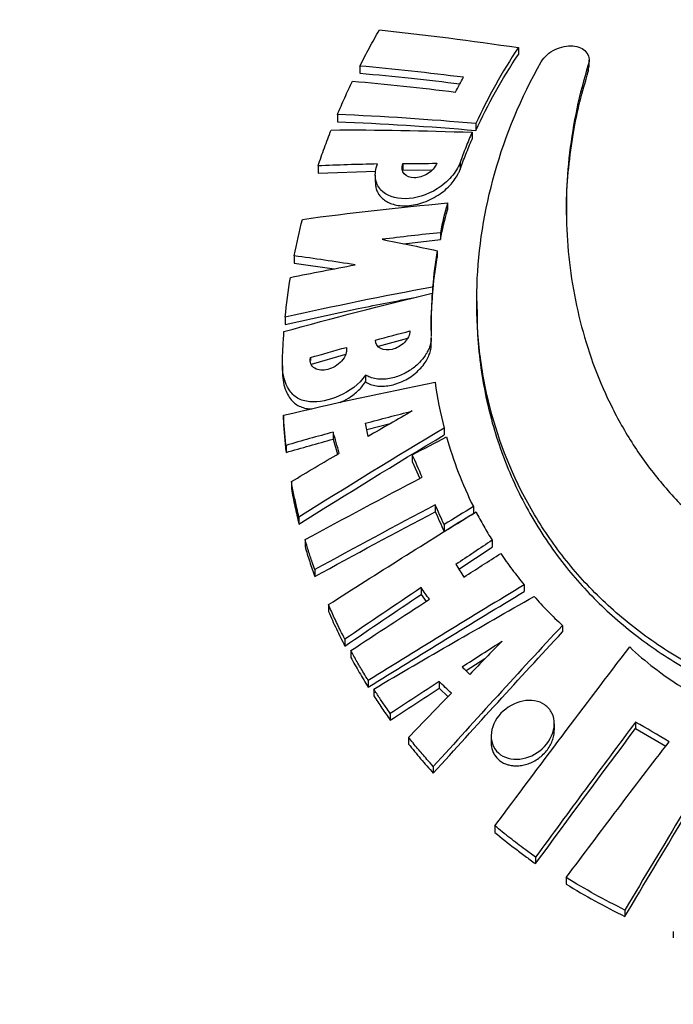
# Model space of a CAD drawing. Header units: millimetres. Extents: x 10 to 412, y 8 to 584.
# Tile 82 of 88: x 313 to 324, y 467 to 483. Entities that reach past the tile are written whole.
import ezdxf

# ---------------------------------------------------------------- set-up
doc = ezdxf.new("R2010")
doc.units = ezdxf.units.MM
doc.layers.add('DETAIL', color=3, linetype='Continuous')
doc.layers.add('DIMENSIONS', color=2, linetype='Continuous')
doc.layers.add('OUTLINE', color=7, linetype='Continuous', lineweight=25)
doc.styles.add('SLDTEXTSTYLE0', font='TXT', dxfattribs={"width": 0.75})
doc.dimstyles.new('SLDDIMSTYLE4', dxfattribs={"dimtxt": 3.5, "dimasz": 2, "dimexe": 0, "dimexo": 0.0625, "dimgap": 0.875, "dimtad": 1, "dimrnd": 1e-09, "dimzin": 12, "dimdsep": 46, "dimtxsty": 'SLDTEXTSTYLE0', "dimsah": 1, "dimcen": 0.09, "dimadec": 0, "dimazin": 3, "dimtol": 1, "dimtp": 1.5, "dimtm": 1.5, "dimtfac": 1, "dimtofl": 0, "dimtmove": 0, "dimatfit": 3, "dimfxl": 0, "dimfrac": 2, "dimtolj": 1, "dimarcsym": 0})

# ---------------------------------------------------------------- blocks, each defined once
blk = doc.blocks.new('_D_4')
at = {"layer": 'DIMENSIONS'}
for p, q in [((316.213, 571.805), (257.7, 571.805)), ((259.7, 324.805), (259.7, 571.805)), ((297.725, 324.805), (257.7, 324.805))]:
    blk.add_line(p, q, dxfattribs=at)
for points in [[(259.7, 571.805), (259.2, 569.805), (260.2, 569.805)], [(259.7, 324.805), (260.2, 326.805), (259.2, 326.805)]]:
    blk.add_solid(points, dxfattribs=at)
at = {"layer": 'DIMENSIONS', "attachment_point": 1, "rotation": 90, "style": 'SLDTEXTSTYLE0'}
for s, insert, char_height in [('±1,50', (256.2, 448.683), 2.5), ('247', (255.188, 439.632), 3.5)]:
    blk.add_mtext(s, dxfattribs=dict(at, insert=insert, char_height=char_height))

msp = doc.modelspace()

# ---------------------------------------------------------------- linework, layer by layer
at = {"layer": 'DETAIL'}
for p, q in [((322.12191, 482.36185), (322.12191, 482.25032)), ((319.99702, 480.74215), (319.99702, 480.62768))]:
    msp.add_line(p, q, dxfattribs=at)
at = {"layer": 'OUTLINE'}
for p, q in [((320.96291, 482.64581), (320.96291, 482.53284)), ((318.33652, 482.34077), (318.33652, 482.22328)), ((322.12191, 482.25032), (322.13009, 482.32693)), ((322.13425, 482.32664), (322.13425, 482.4389)), ((317.965, 481.53725), (317.965, 481.41888)), ((320.26018, 481.38825), (320.26018, 481.27415)), ((320.19557, 481.2428), (320.19557, 481.12861)), ((317.64414, 480.68719), (317.64414, 480.56822)), ((319.04928, 480.72543), (319.04928, 480.60929)), ((317.64414, 480.56822), (318.59983, 480.60038)), ((318.59239, 480.53561), (318.59239, 480.41828)), ((319.52832, 480.61359), (319.04928, 480.60929)), ((319.78655, 480.07211), (319.78655, 479.95741)), ((319.67084, 479.58027), (319.67084, 479.46552)), ((319.06598, 479.3955), (319.67084, 479.46552)), ((319.61627, 479.2813), (319.61627, 479.16654)), ((317.24938, 479.1967), (317.24938, 479.07746)), ((317.24938, 479.07746), (317.91288, 478.98027)), ((319.53466, 478.57592), (319.53466, 478.46131)), ((319.53466, 478.56228), (319.54239, 478.5638)), ((319.54239, 478.67843), (319.54239, 478.5638)), ((320.27338, 478.4523), (320.27338, 478.33864)), ((317.10013, 478.17944), (317.10013, 478.06053)), ((319.12577, 477.82731), (318.63956, 477.69664)), ((319.52069, 477.73157), (319.52069, 477.846)), ((318.11276, 477.68074), (318.11276, 477.60657)), ((317.51595, 477.51094), (317.51595, 477.46195)), ((318.09724, 477.5597), (317.5305, 477.39752)), ((317.05221, 477.37501), (317.05221, 477.25662)), ((318.42778, 477.22257), (318.42778, 477.10684)), ((317.06928, 476.55473), (317.06928, 476.43707)), ((317.89514, 476.27754), (317.89514, 476.1616)), ((318.84009, 476.41608), (318.45002, 476.31315)), ((319.7333, 476.34376), (319.7333, 476.23066)), ((317.89514, 476.1616), (317.96716, 475.9094)), ((317.1133, 476.05734), (317.1133, 475.94021)), ((319.20565, 475.9015), (319.20565, 475.78791)), ((319.20565, 475.78791), (319.32897, 475.50914)), ((317.20169, 475.45729), (317.20169, 475.34086)), ((319.58585, 475.07113), (319.58585, 474.95863)), ((320.21743, 475.04262), (320.21743, 474.93095)), ((317.32766, 474.86809), (317.32766, 474.75242)), ((319.7309, 474.74504), (319.7309, 474.63294)), ((317.42837, 474.49519), (317.42837, 474.38002)), ((320.52872, 474.48441), (320.52872, 474.37343)), ((319.97643, 474.00658), (320.52872, 474.37343)), ((317.58912, 473.99813), (317.58912, 473.88365)), ((319.35162, 473.70024), (319.35162, 473.58835)), ((321.05979, 473.74594), (321.05979, 473.63591)), ((319.35162, 473.58835), (319.43421, 473.47167)), ((317.81658, 473.4192), (317.81658, 473.30555)), ((321.69235, 473.07494), (321.69235, 472.96578)), ((318.08803, 472.84486), (318.08803, 472.73203)), ((318.18674, 472.65811), (318.18674, 472.54556)), ((320.40555, 472.51922), (320.0978, 472.32157)), ((318.47564, 472.16197), (318.47564, 472.05012)), ((319.65208, 472.14438), (319.65208, 472.03377)), ((319.65208, 472.03377), (319.79721, 471.89388)), ((318.56567, 472.02015), (318.56567, 471.90851)), ((318.84096, 471.61714), (318.84096, 471.50603)), ((321.55886, 471.33796), (321.55886, 471.44687)), ((322.905, 471.47336), (322.905, 471.36556)), ((319.14369, 471.21828), (319.14369, 471.10771)), ((320.51193, 471.24273), (320.51193, 471.13333)), ((322.905, 471.36556), (323.40375, 471.07259)), ((319.55346, 470.73725), (319.55346, 470.62727)), ((320.57528, 469.75541), (320.57528, 469.64643)), ((321.24806, 469.23658), (321.24806, 469.12798)), ((321.75654, 468.898), (321.75654, 468.78957)), ((322.7289, 468.36008), (322.7289, 468.25188)), ((323.53023, 468.00422), (323.53023, 467.8966))]:
    msp.add_line(p, q, dxfattribs=at)
for points, knots in [([(318.33652, 482.34077), (318.36214, 482.39139), (318.38815, 482.44192), (318.41454, 482.49235), (318.44093, 482.54277), (318.46771, 482.59309), (318.49488, 482.6433), (318.54874, 482.74285), (318.60413, 482.84196), (318.66103, 482.94054)], [0, 0, 0, 0, 0.000189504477, 0.000189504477, 0.000189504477, 0.000379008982, 0.000379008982, 0.000379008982, 0.000754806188, 0.000754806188, 0.000754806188, 0.000754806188]), ([(333.78614, 482.85392), (334.16711, 482.27386), (334.4592, 481.67027), (334.78362, 480.74515), (334.87275, 480.43208), (335.01147, 479.80545), (335.0607, 479.49426), (335.1211, 478.87614), (335.13225, 478.56921), (335.11679, 477.95939), (335.08998, 477.65533), (334.95201, 476.75667), (334.78625, 476.18391), (334.42375, 475.36024), (334.28372, 475.09166), (333.96167, 474.56691), (333.78086, 474.31317), (333.38301, 473.83086), (333.16529, 473.60114), (332.68897, 473.16686), (332.42857, 472.9622), (331.86933, 472.57999), (331.57226, 472.4038), (331.0981, 472.16485), (330.93528, 472.08944), (330.5994, 471.94794), (330.42544, 471.88156), (329.89727, 471.70133), (329.53515, 471.60526), (328.97641, 471.49965), (328.78757, 471.47089), (328.40443, 471.42696), (328.20889, 471.41178), (327.62486, 471.38842), (327.23901, 471.40184), (326.47405, 471.48437), (326.09117, 471.55474), (325.35876, 471.74428), (325.00751, 471.863), (324.33273, 472.14326), (324.01023, 472.3049), (323.41109, 472.6556), (323.13153, 472.84555), (322.60865, 473.25295), (322.3676, 473.47197), (321.92853, 473.93041), (321.7293, 474.17082), (321.36839, 474.67237), (321.20627, 474.93441), (320.77787, 475.74575), (320.57339, 476.30931), (320.37709, 477.19034), (320.33024, 477.49165), (320.27546, 478.09765), (320.26724, 478.40239), (320.29905, 479.32231), (320.39498, 479.94485), (320.74961, 481.1986), (321.00333, 481.81431), (321.34288, 482.41076)], [0, 0, 0, 0, 0.0625, 0.0625, 0.09375, 0.09375, 0.125, 0.125, 0.15625, 0.15625, 0.1875, 0.1875, 0.25, 0.25, 0.28125, 0.28125, 0.3125, 0.3125, 0.34375, 0.34375, 0.375, 0.375, 0.40625, 0.40625, 0.421875, 0.421875, 0.4375, 0.4375, 0.46875, 0.46875, 0.484375, 0.484375, 0.5, 0.5, 0.53125, 0.53125, 0.5625, 0.5625, 0.59375, 0.59375, 0.625, 0.625, 0.65625, 0.65625, 0.6875, 0.6875, 0.71875, 0.71875, 0.75, 0.75, 0.8125, 0.8125, 0.84375, 0.84375, 0.875, 0.875, 0.9375, 0.9375, 1, 1, 1, 1]), ([(321.34288, 482.41076), (321.39016, 482.4938), (321.47623, 482.56801), (321.66873, 482.6611), (321.77473, 482.68104), (321.95702, 482.66645), (322.03547, 482.63208), (322.13075, 482.52212), (322.14795, 482.44482), (322.12191, 482.36185)], [0, 0, 0, 0, 0.25, 0.25, 0.5, 0.5, 0.75, 0.75, 1, 1, 1, 1]), ([(322.12191, 482.36185), (321.96979, 481.87704), (321.86853, 481.39055), (321.75514, 480.41951), (321.74312, 479.93473), (321.79243, 479.20924), (321.82038, 478.9668), (321.89874, 478.48978), (321.9491, 478.25456), (322.13418, 477.5588), (322.30238, 477.10796), (322.63197, 476.45361), (322.75483, 476.23919), (323.03034, 475.81892), (323.18187, 475.61552), (323.51278, 475.22255), (323.69259, 475.03247), (324.08587, 474.66741), (324.30108, 474.49129), (324.7608, 474.16697), (325.00563, 474.01805), (325.53069, 473.75251), (325.81365, 473.63537), (326.39784, 473.4507), (326.70099, 473.38172), (327.3327, 473.29837), (327.64855, 473.28581), (328.27884, 473.31773), (328.59687, 473.36346), (329.20289, 473.50556), (329.49456, 473.60181), (330.05283, 473.83692), (330.31233, 473.97253), (330.7994, 474.27222), (331.02773, 474.43706), (331.66497, 474.96366), (332.01609, 475.34526), (332.46404, 475.95426), (332.60061, 476.1661), (332.84559, 476.59775), (332.95414, 476.81744), (333.24241, 477.48681), (333.38517, 477.94667), (333.53235, 478.65556), (333.57021, 478.89593), (333.62285, 479.37865), (333.63768, 479.6205), (333.6487, 480.34745), (333.61177, 480.83402), (333.44542, 481.80982), (333.31509, 482.30068), (333.13401, 482.77968)], [0, 0, 0, 0, 0.0625, 0.0625, 0.125, 0.125, 0.15625, 0.15625, 0.1875, 0.1875, 0.25, 0.25, 0.28125, 0.28125, 0.3125, 0.3125, 0.34375, 0.34375, 0.375, 0.375, 0.40625, 0.40625, 0.4375, 0.4375, 0.46875, 0.46875, 0.5, 0.5, 0.53125, 0.53125, 0.5625, 0.5625, 0.59375, 0.59375, 0.625, 0.625, 0.6875, 0.6875, 0.71875, 0.71875, 0.75, 0.75, 0.8125, 0.8125, 0.84375, 0.84375, 0.875, 0.875, 0.9375, 0.9375, 1, 1, 1, 1]), ([(318.33652, 482.22328), (318.62008, 482.19676), (319.16771, 482.14552), (319.72616, 482.07875), (319.99545, 482.04655)], [0, 0, 0, 0, 0.51779391, 1, 1, 1, 1]), ([(321.76275, 479.87096), (321.76142, 479.93705), (321.75619, 480.19724), (321.79124, 480.65429), (321.86595, 481.21414), (321.97498, 481.74748), (322.07294, 482.08271), (322.12191, 482.25032)], [0, 0, 0, 0, 0.08357523, 0.32902666, 0.57385558, 0.78693145, 1, 1, 1, 1]), ([(317.965, 481.53725), (317.98453, 481.58375), (318.00438, 481.63021), (318.02454, 481.67663), (318.0447, 481.72304), (318.06518, 481.76941), (318.08597, 481.81573), (318.12726, 481.90768), (318.16979, 481.99944), (318.21356, 482.09093)], [0, 0, 0, 0, 0.000171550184, 0.000171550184, 0.000171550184, 0.000343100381, 0.000343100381, 0.000343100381, 0.000683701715, 0.000683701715, 0.000683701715, 0.000683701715]), ([(317.64414, 480.68719), (317.66081, 480.73686), (317.67784, 480.78651), (317.69522, 480.83615), (317.7126, 480.88579), (317.73034, 480.93541), (317.74843, 480.98501), (317.78437, 481.08357), (317.82172, 481.18205), (317.86047, 481.28039)], [0, 0, 0, 0, 0.000182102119, 0.000182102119, 0.000182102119, 0.000364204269, 0.000364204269, 0.000364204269, 0.000726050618, 0.000726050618, 0.000726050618, 0.000726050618]), ([(320.19557, 481.2428), (320.17754, 481.20117), (320.15986, 481.15948), (320.14255, 481.11773), (320.12523, 481.07598), (320.10828, 481.03417), (320.09169, 480.99231), (320.0587, 480.90911), (320.02715, 480.8257), (319.99702, 480.74215)], [0, 0, 0, 0, 0.000156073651, 0.000156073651, 0.000156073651, 0.00031214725, 0.00031214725, 0.00031214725, 0.00062239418, 0.00062239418, 0.00062239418, 0.00062239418]), ([(319.99702, 480.62768), (320.01217, 480.66974), (320.02769, 480.71176), (320.04358, 480.75373), (320.05946, 480.7957), (320.0757, 480.83764), (320.0923, 480.87952), (320.1253, 480.96276), (320.15972, 481.04581), (320.19557, 481.12861)], [0, 0, 0, 0, 0.000156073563, 0.000156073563, 0.000156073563, 0.000312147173, 0.000312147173, 0.000312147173, 0.000622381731, 0.000622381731, 0.000622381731, 0.000622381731]), ([(319.99702, 480.74215), (319.96713, 480.6593), (319.91632, 480.57713), (319.78558, 480.42866), (319.70555, 480.36224), (319.44874, 480.20133), (319.25728, 480.14479), (318.91848, 480.13997), (318.77214, 480.19003), (318.63574, 480.3442), (318.60615, 480.40671), (318.58602, 480.55345), (318.59642, 480.6345), (318.62865, 480.71829)], [0, 0, 0, 0, 0.125, 0.125, 0.25, 0.25, 0.5, 0.5, 0.75, 0.75, 0.875, 0.875, 1, 1, 1, 1]), ([(319.61316, 480.72947), (319.5858, 480.6618), (319.52472, 480.59764), (319.3846, 480.51262), (319.30701, 480.4905), (319.16903, 480.48991), (319.10954, 480.51104), (319.03564, 480.59453), (319.02423, 480.65744), (319.04928, 480.72543)], [0, 0, 0, 0, 0.25, 0.25, 0.5, 0.5, 0.75, 0.75, 1, 1, 1, 1]), ([(318.59311, 480.41832), (318.59411, 480.39378), (318.59623, 480.34196), (318.61878, 480.27001), (318.65603, 480.20306), (318.70992, 480.14303), (318.7797, 480.09331), (318.86808, 480.0542), (318.972, 480.03024), (319.0928, 480.02323), (319.22458, 480.03627), (319.36368, 480.07041), (319.50284, 480.12566), (319.63308, 480.19803), (319.74981, 480.28504), (319.84553, 480.37757), (319.92072, 480.47441), (319.96935, 480.55751), (319.98958, 480.60883), (319.99702, 480.62768)], [0, 0, 0, 0, 0.04470632, 0.0943707, 0.14659848, 0.19885016, 0.25766754, 0.31650853, 0.38270552, 0.44891064, 0.52018446, 0.59143579, 0.66192338, 0.73234993, 0.79574204, 0.85907656, 0.91369886, 0.96830352, 1, 1, 1, 1]), ([(319.53466, 478.57592), (319.5264, 478.4555), (319.52111, 478.33545), (319.51875, 478.2159), (319.51757, 478.15603), (319.51713, 478.09628), (319.51742, 478.03666), (319.51772, 477.97702), (319.51875, 477.91751), (319.52052, 477.85813)], [0, 0, 0, 0, 0.000449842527, 0.000449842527, 0.000449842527, 0.000675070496, 0.000675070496, 0.000675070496, 0.000900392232, 0.000900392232, 0.000900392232, 0.000900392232]), ([(317.10013, 478.06053), (317.50117, 478.15007), (318.21681, 478.30984), (318.95233, 478.45006), (319.27568, 478.5117)], [0, 0, 0, 0, 0.56038619, 1, 1, 1, 1]), ([(319.51945, 477.95839), (319.51886, 478.00581), (319.51754, 478.11274), (319.52378, 478.28063), (319.53103, 478.40108), (319.53466, 478.46131)], [0, 0, 0, 0, 0.28487271, 0.64236251, 1, 1, 1, 1]), ([(320.27724, 478.3387), (320.27847, 478.18902), (320.28126, 477.85133), (320.33647, 477.33481), (320.43026, 476.80767), (320.56053, 476.30847), (320.7212, 475.83596), (320.91729, 475.37435), (321.14856, 474.92596), (321.4149, 474.4933), (321.70494, 474.09393), (322.01456, 473.72832), (322.33943, 473.39513), (322.69267, 473.07934), (323.07368, 472.78255), (323.48231, 472.50603), (323.91955, 472.25043), (324.3842, 472.01769), (324.87359, 471.81132), (325.35184, 471.64634), (325.81273, 471.51977), (326.25076, 471.42564), (326.69771, 471.35526), (327.14993, 471.30984), (327.62122, 471.28988), (328.10975, 471.30025), (328.6123, 471.34296), (329.10824, 471.41641), (329.591, 471.51917), (330.05767, 471.64997), (330.50701, 471.80543), (330.93912, 471.98378), (331.36635, 472.19012), (331.78454, 472.42397), (332.19073, 472.68538), (332.5706, 472.96603), (332.94663, 473.28459), (333.31265, 473.64567), (333.66221, 474.05094), (333.97449, 474.47691), (334.24901, 474.92015), (334.48677, 475.38019), (334.6875, 475.85596), (334.85146, 476.34677), (334.97838, 476.8489), (335.06647, 477.36041), (335.11964, 477.85655), (335.12138, 478.18554), (335.12219, 478.33872)], [0, 0, 0, 0, 0.02129173, 0.048036, 0.07470245, 0.09876601, 0.12291867, 0.14710866, 0.17128941, 0.19542009, 0.21946896, 0.24070238, 0.26200451, 0.28331806, 0.30459764, 0.32581198, 0.34704108, 0.36834054, 0.38962806, 0.41084055, 0.42791019, 0.44505491, 0.46222089, 0.4793573, 0.49641995, 0.51534649, 0.53434306, 0.55334301, 0.57227426, 0.59090971, 0.60960029, 0.6282979, 0.64694302, 0.66756257, 0.68823447, 0.70891773, 0.72955297, 0.75419962, 0.77892596, 0.8036913, 0.82844007, 0.85310564, 0.87808547, 0.9031298, 0.92819833, 0.95324722, 0.97823104, 1, 1, 1, 1]), ([(317.05221, 477.37501), (317.05412, 477.46893), (317.05734, 477.56312), (317.06187, 477.65755), (317.06414, 477.70479), (317.06674, 477.75209), (317.06967, 477.79945), (317.0726, 477.84682), (317.07585, 477.89425), (317.07944, 477.94173)], [0, 0, 0, 0, 0.000356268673, 0.000356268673, 0.000356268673, 0.000534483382, 0.000534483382, 0.000534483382, 0.000712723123, 0.000712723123, 0.000712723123, 0.000712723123]), ([(319.16717, 477.95335), (319.16717, 477.88925), (319.13081, 477.8165), (319.01773, 477.70391), (318.94407, 477.66442), (318.80303, 477.63017), (318.73446, 477.63456), (318.63106, 477.68746), (318.59675, 477.7369), (318.59675, 477.80093)], [0, 0, 0, 0, 0.25, 0.25, 0.5, 0.5, 0.75, 0.75, 1, 1, 1, 1]), ([(319.51975, 477.84605), (319.51914, 477.82476), (319.51782, 477.7782), (319.49899, 477.70273), (319.46665, 477.62324), (319.42162, 477.54536), (319.36536, 477.47141), (319.29831, 477.40114), (319.22157, 477.33685), (319.13391, 477.27792), (319.03852, 477.22821), (318.93387, 477.18795), (318.82544, 477.1613), (318.71353, 477.14961), (318.60537, 477.15616), (318.50713, 477.17945), (318.4531, 477.20881), (318.42778, 477.22257)], [0, 0, 0, 0, 0.048799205, 0.106760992, 0.164710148, 0.222671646, 0.281114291, 0.339581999, 0.402507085, 0.465458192, 0.53545315, 0.605472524, 0.683194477, 0.760926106, 0.843896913, 0.926844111, 1, 1, 1, 1]), ([(318.11276, 477.68074), (318.12017, 477.64648), (318.11691, 477.60738), (318.08936, 477.52873), (318.06494, 477.48908), (317.97187, 477.38448), (317.88645, 477.33542), (317.72342, 477.2933), (317.64505, 477.29899), (317.53207, 477.36768), (317.50078, 477.43232), (317.51595, 477.51094)], [0, 0, 0, 0, 0.125, 0.125, 0.25, 0.25, 0.5, 0.5, 0.75, 0.75, 1, 1, 1, 1]), ([(318.42778, 477.10684), (318.45552, 477.09206), (318.51102, 477.06248), (318.60973, 477.04029), (318.71599, 477.03468), (318.82992, 477.04671), (318.94868, 477.07737), (319.06786, 477.12635), (319.18153, 477.19253), (319.28245, 477.27078), (319.36782, 477.35864), (319.43349, 477.44791), (319.48006, 477.53784), (319.51393, 477.6332), (319.51729, 477.6964), (319.51916, 477.73169)], [0, 0, 0, 0, 0.07980714, 0.15964915, 0.23928198, 0.31891802, 0.40253267, 0.48611304, 0.56721188, 0.64824519, 0.72081412, 0.79333295, 0.85663844, 0.91992929, 1, 1, 1, 1]), ([(318.42778, 477.22256), (318.32801, 477.06529), (318.15932, 476.9479), (317.82892, 476.80259), (317.65694, 476.76697), (317.43005, 476.78602), (317.36066, 476.80611), (317.24556, 476.87553), (317.19934, 476.92359), (317.09189, 477.08927), (317.05796, 477.22679), (317.05221, 477.37501)], [0, 0, 0, 0, 0.25, 0.25, 0.5, 0.5, 0.625, 0.625, 0.75, 0.75, 1, 1, 1, 1]), ([(317.05221, 477.25662), (317.05659, 477.20351), (317.06534, 477.09733), (317.10636, 476.96401), (317.16301, 476.85453), (317.2293, 476.77477), (317.3081, 476.71625), (317.39578, 476.67939), (317.47546, 476.66261), (317.5265, 476.66257), (317.54183, 476.66256)], [0, 0, 0, 0, 0.17618305, 0.35225494, 0.48695095, 0.6214477, 0.73197772, 0.84240268, 0.95267354, 1, 1, 1, 1]), ([(318.01075, 476.76956), (318.03058, 476.77786), (318.10294, 476.80818), (318.2006, 476.87201), (318.29851, 476.95209), (318.3703, 477.02456), (318.40834, 477.07902), (318.42778, 477.10684)], [0, 0, 0, 0, 0.12326266, 0.4498247, 0.63066311, 0.81128825, 1, 1, 1, 1]), ([(317.1133, 476.05734), (317.10385, 476.13973), (317.09545, 476.22237), (317.08811, 476.30525), (317.08444, 476.3467), (317.08104, 476.38822), (317.0779, 476.4298), (317.07476, 476.47138), (317.07189, 476.51302), (317.06928, 476.55472)], [0, 0, 0, 0, 0.000321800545, 0.000321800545, 0.000321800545, 0.000482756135, 0.000482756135, 0.000482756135, 0.000643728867, 0.000643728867, 0.000643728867, 0.000643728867]), ([(317.06928, 476.43707), (317.07449, 476.35379), (317.08077, 476.27074), (317.0881, 476.18795), (317.09177, 476.14654), (317.09571, 476.10519), (317.09991, 476.0639), (317.10411, 476.02261), (317.10857, 475.98138), (317.1133, 475.94021)], [0, 0, 0, 0, 0.000321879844, 0.000321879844, 0.000321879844, 0.000482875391, 0.000482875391, 0.000482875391, 0.000643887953, 0.000643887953, 0.000643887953, 0.000643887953]), ([(317.32766, 474.86809), (317.3156, 474.91677), (317.30392, 474.96555), (317.29264, 475.01444), (317.27572, 475.08778), (317.25968, 475.16136), (317.24452, 475.23516), (317.22936, 475.30898), (317.21508, 475.38303), (317.20169, 475.45729)], [0, 0, 0, 0, 0.000196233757, 0.000196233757, 0.000196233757, 0.000490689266, 0.000490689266, 0.000490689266, 0.00078524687, 0.00078524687, 0.00078524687, 0.00078524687]), ([(317.20169, 475.34086), (317.21954, 475.24203), (317.23895, 475.14357), (317.25994, 475.04553), (317.27044, 474.99648), (317.28133, 474.94753), (317.29262, 474.89868), (317.30391, 474.84983), (317.31559, 474.80107), (317.32766, 474.75242)], [0, 0, 0, 0, 0.000392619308, 0.000392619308, 0.000392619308, 0.000589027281, 0.000589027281, 0.000589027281, 0.000785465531, 0.000785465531, 0.000785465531, 0.000785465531]), ([(320.26156, 474.95535), (320.30268, 474.8755), (320.34549, 474.79632), (320.38999, 474.71786), (320.41227, 474.67859), (320.43496, 474.6395), (320.45808, 474.6006), (320.4812, 474.56169), (320.50475, 474.52296), (320.52872, 474.48441)], [0, 0, 0, 0, 0.000345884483, 0.000345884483, 0.000345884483, 0.000518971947, 0.000518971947, 0.000518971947, 0.000692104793, 0.000692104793, 0.000692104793, 0.000692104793]), ([(317.58912, 473.99812), (317.57454, 474.03921), (317.56026, 474.08038), (317.54628, 474.12163), (317.5253, 474.18352), (317.50498, 474.24559), (317.48533, 474.30785), (317.46568, 474.37011), (317.44669, 474.43256), (317.42837, 474.49519)], [0, 0, 0, 0, 0.000170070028, 0.000170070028, 0.000170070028, 0.000425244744, 0.000425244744, 0.000425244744, 0.000680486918, 0.000680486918, 0.000680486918, 0.000680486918]), ([(317.42837, 474.38002), (317.45279, 474.29668), (317.47839, 474.21364), (317.50517, 474.13093), (317.51857, 474.08956), (317.53226, 474.04826), (317.54625, 474.00705), (317.56025, 473.96584), (317.57453, 473.9247), (317.58912, 473.88365)], [0, 0, 0, 0, 0.000340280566, 0.000340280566, 0.000340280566, 0.000510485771, 0.000510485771, 0.000510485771, 0.000680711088, 0.000680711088, 0.000680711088, 0.000680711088]), ([(320.67086, 474.26544), (320.73097, 474.17664), (320.79343, 474.08891), (320.85819, 474.00238), (320.89062, 473.95905), (320.92363, 473.91601), (320.95723, 473.87327), (320.99083, 473.83052), (321.02502, 473.78807), (321.05979, 473.74594)], [0, 0, 0, 0, 0.000406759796, 0.000406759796, 0.000406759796, 0.000610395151, 0.000610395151, 0.000610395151, 0.000814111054, 0.000814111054, 0.000814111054, 0.000814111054]), ([(321.22375, 473.55444), (321.29713, 473.47181), (321.37286, 473.39049), (321.45089, 473.31061), (321.48997, 473.27061), (321.52963, 473.23097), (321.56986, 473.19169), (321.61011, 473.1524), (321.65095, 473.11348), (321.69235, 473.07494)], [0, 0, 0, 0, 0.000409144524, 0.000409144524, 0.000409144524, 0.000614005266, 0.000614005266, 0.000614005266, 0.000818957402, 0.000818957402, 0.000818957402, 0.000818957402]), ([(318.08803, 472.84486), (318.06369, 472.89217), (318.03978, 472.93962), (318.01631, 472.9872), (317.98108, 473.0586), (317.94683, 473.1303), (317.91355, 473.20229), (317.88025, 473.2743), (317.84793, 473.34661), (317.81658, 473.4192)], [0, 0, 0, 0, 0.000204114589, 0.000204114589, 0.000204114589, 0.000510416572, 0.000510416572, 0.000510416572, 0.000816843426, 0.000816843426, 0.000816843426, 0.000816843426]), ([(317.81658, 473.30555), (317.85835, 473.20898), (317.90185, 473.1129), (317.94707, 473.01734), (317.96969, 472.96953), (317.99275, 472.92185), (318.01624, 472.87431), (318.03974, 472.82675), (318.06367, 472.77933), (318.08803, 472.73204)], [0, 0, 0, 0, 0.000408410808, 0.000408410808, 0.000408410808, 0.000612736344, 0.000612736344, 0.000612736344, 0.000817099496, 0.000817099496, 0.000817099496, 0.000817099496]), ([(322.80746, 472.71712), (323.06483, 472.47422), (323.34859, 472.25662), (323.96735, 471.8643), (324.30226, 471.69016), (324.66461, 471.53935)], [0, 0, 0, 0, 0.5, 0.5, 1, 1, 1, 1]), ([(318.47564, 472.16197), (318.45018, 472.20283), (318.42508, 472.24381), (318.40032, 472.28491), (318.36318, 472.34658), (318.32681, 472.40851), (318.29122, 472.47071), (318.25562, 472.53292), (318.22079, 472.59539), (318.18674, 472.65811)], [0, 0, 0, 0, 0.000181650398, 0.000181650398, 0.000181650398, 0.000454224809, 0.000454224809, 0.000454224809, 0.000726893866, 0.000726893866, 0.000726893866, 0.000726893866]), ([(318.18674, 472.54556), (318.23211, 472.46211), (318.27886, 472.37909), (318.32699, 472.29653), (318.35107, 472.25523), (318.37549, 472.21405), (318.40027, 472.17298), (318.42504, 472.13191), (318.45016, 472.09095), (318.47564, 472.05012)], [0, 0, 0, 0, 0.000363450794, 0.000363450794, 0.000363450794, 0.000545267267, 0.000545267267, 0.000545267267, 0.000727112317, 0.000727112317, 0.000727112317, 0.000727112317]), ([(318.84096, 471.61713), (318.81705, 471.65034), (318.79338, 471.68364), (318.76996, 471.71704), (318.73482, 471.76714), (318.70023, 471.81745), (318.66618, 471.86797), (318.63213, 471.9185), (318.59863, 471.96923), (318.56567, 472.02016)], [0, 0, 0, 0, 0.000151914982, 0.000151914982, 0.000151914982, 0.000379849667, 0.000379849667, 0.000379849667, 0.000607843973, 0.000607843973, 0.000607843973, 0.000607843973]), ([(318.56567, 471.9085), (318.60959, 471.84073), (318.65449, 471.7733), (318.70035, 471.70623), (318.7233, 471.67268), (318.74649, 471.63923), (318.76992, 471.60586), (318.79335, 471.57249), (318.81703, 471.53922), (318.84096, 471.50603)], [0, 0, 0, 0, 0.00030394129, 0.00030394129, 0.00030394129, 0.000455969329, 0.000455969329, 0.000455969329, 0.000608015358, 0.000608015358, 0.000608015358, 0.000608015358]), ([(321.0354, 471.82131), (321.16889, 471.84792), (321.30239, 471.82706), (321.45152, 471.72322), (321.49207, 471.67674), (321.54616, 471.56785), (321.55984, 471.50478), (321.55673, 471.3105), (321.49485, 471.17386), (321.30037, 470.96571), (321.16914, 470.893), (320.90418, 470.84173), (320.76791, 470.86406), (320.57009, 471.00242), (320.50979, 471.12001), (320.5142, 471.37968), (320.57715, 471.51503), (320.77133, 471.72143), (320.90191, 471.79471), (321.0354, 471.82131)], [0, 0, 0, 0, 0.125, 0.125, 0.1875, 0.1875, 0.25, 0.25, 0.375, 0.375, 0.5, 0.5, 0.625, 0.625, 0.75, 0.75, 0.875, 0.875, 1, 1, 1, 1]), ([(322.905, 471.47336), (322.62713, 471.10297), (322.3506, 470.73071), (321.79838, 469.98497), (321.52294, 469.61118), (321.24806, 469.23658)], [0, 0, 0, 0, 0.5, 0.5, 1, 1, 1, 1]), ([(319.55346, 470.73725), (319.51778, 470.77659), (319.48248, 470.81613), (319.44757, 470.85584), (319.39518, 470.91544), (319.34367, 470.97545), (319.29304, 471.03585), (319.24238, 471.09627), (319.19259, 471.15709), (319.14369, 471.21828)], [0, 0, 0, 0, 0.000191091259, 0.000191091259, 0.000191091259, 0.000477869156, 0.000477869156, 0.000477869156, 0.000764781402, 0.000764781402, 0.000764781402, 0.000764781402]), ([(320.51335, 471.13327), (320.51295, 471.12644), (320.51098, 471.09317), (320.52141, 471.03704), (320.54483, 470.96798), (320.5926, 470.88686), (320.66326, 470.82168), (320.75018, 470.77814), (320.82447, 470.75584), (320.90507, 470.74603), (320.99171, 470.74913), (321.08083, 470.76638), (321.17131, 470.79804), (321.25878, 470.84407), (321.34079, 470.90348), (321.41332, 470.97467), (321.47333, 471.05429), (321.51886, 471.13997), (321.54707, 471.22629), (321.55948, 471.29345), (321.5576, 471.32921), (321.55714, 471.33791)], [0, 0, 0, 0, 0.013185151, 0.064257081, 0.112913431, 0.161571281, 0.258271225, 0.308585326, 0.358911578, 0.412307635, 0.465715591, 0.522496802, 0.579282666, 0.63849238, 0.697694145, 0.757100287, 0.816488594, 0.873381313, 0.93025044, 0.983034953, 1, 1, 1, 1]), ([(319.14369, 471.10771), (319.20884, 471.0263), (319.27555, 470.94554), (319.34382, 470.86549), (319.37797, 470.82543), (319.41252, 470.78555), (319.44746, 470.74585), (319.4824, 470.70614), (319.51774, 470.66661), (319.55346, 470.62727)], [0, 0, 0, 0, 0.000382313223, 0.000382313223, 0.000382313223, 0.000573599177, 0.000573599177, 0.000573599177, 0.00076492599, 0.00076492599, 0.00076492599, 0.00076492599]), ([(321.24806, 469.23658), (321.18966, 469.27796), (321.13185, 469.31983), (321.07464, 469.36214), (320.98874, 469.42568), (320.90418, 469.49025), (320.82099, 469.55578), (320.73772, 469.62137), (320.65581, 469.68794), (320.57528, 469.7554)], [0, 0, 0, 0, 0.000241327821, 0.000241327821, 0.000241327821, 0.000603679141, 0.000603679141, 0.000603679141, 0.000966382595, 0.000966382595, 0.000966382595, 0.000966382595]), ([(320.57528, 469.64643), (320.68246, 469.55671), (320.79211, 469.46857), (320.90414, 469.38219), (320.96025, 469.33893), (321.01696, 469.29611), (321.07427, 469.25374), (321.1316, 469.21136), (321.18954, 469.16943), (321.24806, 469.12798)], [0, 0, 0, 0, 0.000482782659, 0.000482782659, 0.000482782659, 0.000724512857, 0.000724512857, 0.000724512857, 0.000966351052, 0.000966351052, 0.000966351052, 0.000966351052])]:
    msp.add_open_spline(points, degree=3, knots=knots, dxfattribs=at)
for points in [[(318.66103, 482.94054), (319.41616, 482.86051), (320.18371, 482.76189), (320.96291, 482.64581)], [(320.96291, 482.64581), (320.69015, 482.24015), (320.45589, 481.81821), (320.26018, 481.38824)], [(320.26018, 481.27415), (320.4559, 481.70443), (320.69015, 482.12676), (320.96291, 482.53284)], [(320.05537, 482.15402), (319.47512, 482.2268), (318.90205, 482.28921), (318.33652, 482.34077)], [(319.91959, 481.91048), (319.96485, 481.99189), (320.01011, 482.07307), (320.05537, 482.15402)], [(318.21356, 482.09093), (318.77479, 482.04145), (319.34357, 481.98115), (319.91959, 481.91048)], [(320.26018, 481.38824), (319.48152, 481.45646), (318.71624, 481.50644), (317.965, 481.53725)], [(317.965, 481.41888), (318.71603, 481.38969), (319.48132, 481.34113), (320.26018, 481.27415)], [(317.86047, 481.28039), (318.62416, 481.2867), (319.40273, 481.2739), (320.19557, 481.2428)], [(318.62865, 480.71829), (318.29767, 480.71125), (317.96949, 480.7009), (317.64414, 480.68719)], [(319.04928, 480.72543), (319.23641, 480.72781), (319.42438, 480.72916), (319.61316, 480.72947)], [(317.38405, 479.80059), (318.16921, 479.9082), (318.97003, 479.99873), (319.78655, 480.07211)], [(319.78655, 480.07211), (319.74256, 479.90813), (319.70402, 479.74418), (319.67084, 479.58027)], [(319.67084, 479.46552), (319.70402, 479.62942), (319.74256, 479.7934), (319.78655, 479.95741)], [(317.24938, 479.1967), (317.28847, 479.39753), (317.33333, 479.59882), (317.38405, 479.80059)], [(319.67084, 479.58027), (319.34682, 479.54621), (319.02515, 479.50954), (318.70582, 479.47024)], [(318.70582, 479.47024), (319.00719, 479.41071), (319.31068, 479.34772), (319.61627, 479.28129)], [(319.61627, 479.28129), (319.58346, 479.07957), (319.55887, 478.87862), (319.54239, 478.67843)], [(317.18575, 478.83895), (317.53957, 478.91131), (317.89645, 478.9807), (318.25646, 479.04704)], [(318.25646, 479.04704), (317.91785, 479.10126), (317.58215, 479.15115), (317.24938, 479.1967)], [(319.54239, 478.5638), (319.55887, 478.76392), (319.58346, 478.96483), (319.61627, 479.16654)], [(317.10013, 478.17944), (317.12168, 478.39826), (317.15018, 478.61807), (317.18575, 478.83895)], [(317.07944, 477.94173), (317.88373, 478.16638), (318.70181, 478.37808), (319.53466, 478.57592)], [(319.54239, 478.67843), (318.7135, 478.52673), (317.89963, 478.36019), (317.10013, 478.17944)], [(318.59675, 477.80093), (318.78618, 477.85241), (318.97632, 477.90323), (319.16717, 477.95335)], [(317.51595, 477.51094), (317.71407, 477.56827), (317.91302, 477.62488), (318.11276, 477.68074)], [(317.06928, 476.55472), (317.89387, 476.75106), (318.73173, 476.93422), (319.58361, 477.10346)], [(319.58361, 477.10346), (319.61923, 476.84647), (319.66915, 476.59305), (319.7333, 476.34375)], [(318.42778, 476.42244), (318.68588, 476.49164), (318.94519, 476.55971), (319.20565, 476.62661)], [(319.20565, 476.62661), (318.96038, 476.4865), (318.7159, 476.34568), (318.47219, 476.20421)], [(317.89514, 476.27754), (317.63328, 476.20529), (317.37266, 476.13187), (317.1133, 476.05734)], [(319.7333, 476.34375), (318.92374, 475.85855), (318.12267, 475.36596), (317.32766, 474.86809)], [(317.99538, 475.92607), (317.96193, 476.0438), (317.92851, 476.16095), (317.89514, 476.27754)], [(318.47219, 476.20421), (318.45738, 476.27714), (318.44258, 476.34988), (318.42778, 476.42244)], [(317.1133, 475.94021), (317.37265, 476.01514), (317.63327, 476.08896), (317.89514, 476.1616)], [(317.32766, 474.75242), (318.12267, 475.25112), (318.92372, 475.74457), (319.7333, 476.23065)], [(319.20565, 475.9015), (319.39422, 476.00057), (319.58324, 476.09923), (319.77271, 476.19746)], [(319.77271, 476.19746), (319.88455, 475.80029), (320.03279, 475.41452), (320.21743, 475.04262)], [(317.20169, 475.45729), (317.46543, 475.61421), (317.72997, 475.7705), (317.99538, 475.92607)], [(319.36952, 475.53056), (319.31482, 475.65504), (319.26019, 475.77868), (319.20565, 475.9015)], [(317.42837, 474.49519), (318.07081, 474.84427), (318.71753, 475.18968), (319.36952, 475.53056)], [(319.58585, 475.07113), (318.91541, 474.71772), (318.25017, 474.35976), (317.58912, 473.99812)], [(319.7309, 474.74504), (319.68249, 474.85439), (319.63414, 474.96308), (319.58585, 475.07113)], [(320.21743, 475.04262), (320.05499, 474.94369), (319.89282, 474.84449), (319.7309, 474.74504)], [(317.58912, 473.88365), (318.25016, 474.24592), (318.9154, 474.60454), (319.58585, 474.95862)], [(317.81658, 473.4192), (318.62587, 473.93646), (319.44018, 474.44913), (320.26156, 474.95535)], [(319.58585, 474.95862), (319.63415, 474.85068), (319.6825, 474.74213), (319.7309, 474.63294)], [(319.7309, 474.63294), (319.89282, 474.73252), (320.05499, 474.83187), (320.21743, 474.93095)], [(320.52872, 474.48441), (320.32767, 474.35164), (320.127, 474.21848), (319.92666, 474.08498)], [(320.05986, 473.87517), (320.26316, 474.00562), (320.46682, 474.13572), (320.67086, 474.26544)], [(319.92666, 474.08498), (319.97101, 474.01539), (320.01541, 473.94546), (320.05986, 473.87517)], [(319.35162, 473.70025), (318.92904, 473.41641), (318.50793, 473.13119), (318.08803, 472.84486)], [(321.05979, 473.74594), (320.1922, 473.22389), (319.33145, 472.69529), (318.47564, 472.16197)], [(319.48825, 473.50692), (319.44266, 473.57169), (319.39712, 473.63613), (319.35162, 473.70025)], [(318.08803, 472.73204), (318.50791, 473.01866), (318.92902, 473.30418), (319.35162, 473.58835)], [(318.18674, 472.65811), (318.61918, 472.94233), (319.05292, 473.22535), (319.48825, 473.50692)], [(318.47564, 472.05012), (319.33146, 472.58402), (320.1922, 473.11323), (321.05979, 473.63591)], [(318.56567, 472.02016), (319.44569, 472.53738), (320.33109, 473.04941), (321.22375, 473.55444)], [(321.69235, 473.07494), (320.9756, 472.3006), (320.26322, 471.52062), (319.55346, 470.73725)], [(319.55346, 470.62727), (320.26316, 471.41077), (320.97552, 472.19101), (321.69235, 472.96578)], [(320.02991, 472.38834), (320.25051, 472.53047), (320.47147, 472.67225), (320.6928, 472.81365)], [(320.6928, 472.81365), (320.51379, 472.63068), (320.33501, 472.44741), (320.15645, 472.26388)], [(320.57528, 469.7554), (321.31493, 470.74926), (322.05825, 471.73762), (322.80746, 472.71712)], [(320.15645, 472.26388), (320.11423, 472.30556), (320.07205, 472.34704), (320.02991, 472.38834)], [(319.65208, 472.14438), (319.38121, 471.9691), (319.11085, 471.79333), (318.84096, 471.61713)], [(318.84096, 471.50603), (319.11086, 471.68239), (319.38122, 471.85832), (319.65208, 472.03377)], [(319.85243, 471.95097), (319.78555, 472.01591), (319.71877, 472.08038), (319.65208, 472.14438)], [(319.14369, 471.21828), (319.37962, 471.46288), (319.61585, 471.70713), (319.85243, 471.95097)], [(324.66461, 471.53935), (324.00933, 470.49798), (323.36554, 469.43557), (322.7289, 468.36008)], [(322.7289, 468.25188), (323.36476, 469.32699), (324.00834, 470.39037), (324.66461, 471.43449)], [(323.46025, 471.14611), (323.27441, 471.25869), (323.08932, 471.3678), (322.905, 471.47336)], [(321.24806, 469.12798), (321.79774, 469.87726), (322.34942, 470.62395), (322.905, 471.36556)], [(321.75654, 468.898), (322.32099, 469.65215), (322.8866, 470.40469), (323.46025, 471.14611)], [(322.7289, 468.36008), (322.39096, 468.52513), (322.06668, 468.70428), (321.75654, 468.898)], [(321.75654, 468.78957), (322.06668, 468.59591), (322.391, 468.4166), (322.7289, 468.25188)]]:
    msp.add_open_spline(points, degree=3, dxfattribs=at)

# ---------------------------------------------------------------- dimensions: what is measured, and where the dimension line sits
at = {"layer": 'DIMENSIONS'}
dim = msp.add_linear_dim(base=(259.70013, 571.80517), p1=(298.72494, 324.80517), p2=(317.21269, 571.80517), angle=90, dimstyle='SLDDIMSTYLE4', dxfattribs=at)
dim.commit()
dim.dimension.update_dxf_attribs({"geometry": '_D_4', "text_midpoint": (259.70013, 448.30517), "dimtype": 160})

doc.saveas('drawing.dxf')
